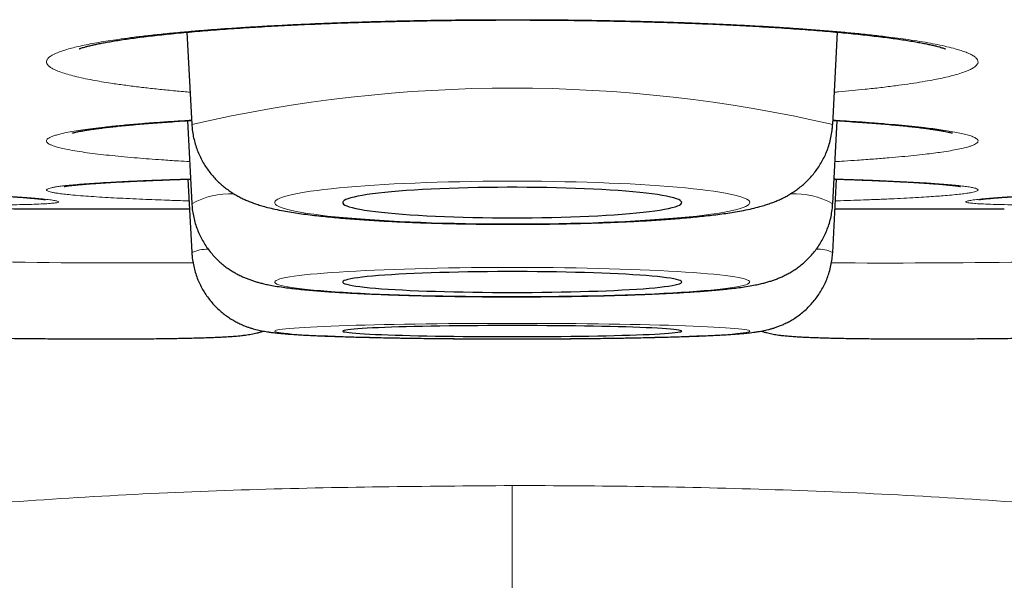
# Model space of a CAD drawing. Header units: millimetres. Extents: x 8 to 315, y 12 to 486.
# Tile 18 of 256: x 169.18 to 172.74, y 184.19 to 186.22. Entities that reach past the tile are written whole.
import ezdxf

# ---------------------------------------------------------------- set-up
doc = ezdxf.new("R2010")
doc.units = ezdxf.units.MM

msp = doc.modelspace()

# ---------------------------------------------------------------- linework, layer by layer
at = {"color": 7, "linetype": 'Continuous', "lineweight": 30}
for p, q in [((169.7807, 186.1766), (169.7983, 185.843)), ((172.1154, 185.843), (172.133, 186.1766)), ((169.7825, 185.8565), (169.7983, 185.5563)), ((172.1154, 185.5563), (172.1312, 185.8565)), ((169.7843, 185.645), (169.7983, 185.3793)), ((172.1154, 185.3793), (172.1294, 185.645)), ((169.1914, 185.5375), (169.79, 185.5375)), ((172.1237, 185.5375), (172.7223, 185.5375)), ((172.1154, 185.3793), (172.1151, 185.3785))]:
    msp.add_line(p, q, dxfattribs=at)
at = {"color": 252, "linetype": 'Continuous', "lineweight": 0}
for p, q in [((169.1777, 185.5376), (169.79, 185.5376)), ((172.1237, 185.5376), (172.736, 185.5376))]:
    msp.add_line(p, q, dxfattribs=at)
at = {"color": 252, "linetype": 'Continuous', "lineweight": 0, "flags": 128}
for points in [[(170.9569, 185.4829), (170.9993, 185.483), (171.0417, 185.4833), (171.0839, 185.4838), (171.1257, 185.4844), (171.1672, 185.4853), (171.2081, 185.4863), (171.2484, 185.4875), (171.288, 185.4889), (171.3268, 185.4905), (171.3647, 185.4922), (171.4016, 185.4941), (171.4374, 185.4962), (171.472, 185.4984), (171.5054, 185.5008), (171.5374, 185.5033), (171.568, 185.5059), (171.5971, 185.5087), (171.6246, 185.5116), (171.6505, 185.5147), (171.6747, 185.5178), (171.6972, 185.5211), (171.7178, 185.5244), (171.7366, 185.5279), (171.7535, 185.5314), (171.7684, 185.535), (171.7813, 185.5386), (171.7922, 185.5423), (171.8011, 185.5461), (171.8079, 185.5498), (171.8126, 185.5536), (171.8152, 185.5575), (171.8158, 185.5613), (171.8142, 185.5651), (171.8105, 185.5689), (171.8048, 185.5727), (171.7969, 185.5765), (171.787, 185.5802), (171.7751, 185.5839), (171.7612, 185.5875), (171.7453, 185.5911), (171.7274, 185.5945), (171.7077, 185.5979), (171.6862, 185.6012), (171.6628, 185.6044), (171.6378, 185.6075), (171.6111, 185.6105), (171.5827, 185.6133), (171.5529, 185.6161), (171.5215, 185.6187), (171.4888, 185.6211), (171.4548, 185.6234), (171.4196, 185.6255), (171.3833, 185.6275), (171.3459, 185.6293), (171.3075, 185.631), (171.2683, 185.6325), (171.2283, 185.6338), (171.1877, 185.6349), (171.1465, 185.6358), (171.1048, 185.6366), (171.0628, 185.6371), (171.0205, 185.6375), (170.9781, 185.6377), (170.9356, 185.6377), (170.8932, 185.6375), (170.8509, 185.6371), (170.8089, 185.6366), (170.7672, 185.6358), (170.726, 185.6349), (170.6854, 185.6338), (170.6454, 185.6325), (170.6062, 185.631), (170.5678, 185.6293), (170.5304, 185.6275), (170.4941, 185.6255), (170.4589, 185.6234), (170.4249, 185.6211), (170.3922, 185.6187), (170.3608, 185.6161), (170.331, 185.6133), (170.3026, 185.6105), (170.2759, 185.6075), (170.2509, 185.6044), (170.2275, 185.6012), (170.206, 185.5979), (170.1863, 185.5945), (170.1684, 185.5911), (170.1525, 185.5875), (170.1386, 185.5839), (170.1267, 185.5802), (170.1168, 185.5765), (170.109, 185.5727), (170.1032, 185.5689), (170.0995, 185.5651), (170.0979, 185.5613), (170.0985, 185.5575), (170.1011, 185.5536), (170.1058, 185.5498), (170.1126, 185.5461), (170.1215, 185.5423), (170.1324, 185.5386), (170.1453, 185.535), (170.1602, 185.5314), (170.1771, 185.5279), (170.1959, 185.5244), (170.2165, 185.5211), (170.239, 185.5178), (170.2632, 185.5147), (170.2891, 185.5116), (170.3166, 185.5087), (170.3457, 185.5059), (170.3763, 185.5033), (170.4083, 185.5008), (170.4417, 185.4984), (170.4763, 185.4962), (170.5121, 185.4941), (170.549, 185.4922), (170.5869, 185.4905), (170.6257, 185.4889), (170.6653, 185.4875), (170.7056, 185.4863), (170.7465, 185.4853), (170.788, 185.4844), (170.8298, 185.4838), (170.872, 185.4833), (170.9144, 185.483), (170.9569, 185.4829)], [(170.9569, 185.2199), (170.9993, 185.22), (171.0417, 185.2202), (171.0839, 185.2205), (171.1257, 185.221), (171.1672, 185.2215), (171.2081, 185.2222), (171.2484, 185.2231), (171.288, 185.224), (171.3268, 185.2251), (171.3647, 185.2263), (171.4016, 185.2276), (171.4374, 185.229), (171.472, 185.2305), (171.5054, 185.2321), (171.5374, 185.2338), (171.568, 185.2356), (171.5971, 185.2375), (171.6246, 185.2395), (171.6505, 185.2416), (171.6747, 185.2437), (171.6972, 185.246), (171.7178, 185.2482), (171.7366, 185.2506), (171.7535, 185.253), (171.7684, 185.2554), (171.7813, 185.2579), (171.7922, 185.2604), (171.8011, 185.263), (171.8079, 185.2656), (171.8126, 185.2682), (171.8152, 185.2708), (171.8158, 185.2734), (171.8142, 185.276), (171.8105, 185.2786), (171.8048, 185.2812), (171.7969, 185.2838), (171.787, 185.2863), (171.7751, 185.2888), (171.7612, 185.2913), (171.7453, 185.2937), (171.7274, 185.2961), (171.7077, 185.2984), (171.6862, 185.3006), (171.6628, 185.3028), (171.6378, 185.3049), (171.6111, 185.307), (171.5827, 185.3089), (171.5529, 185.3108), (171.5215, 185.3125), (171.4888, 185.3142), (171.4548, 185.3158), (171.4196, 185.3172), (171.3833, 185.3186), (171.3459, 185.3198), (171.3075, 185.3209), (171.2683, 185.322), (171.2283, 185.3228), (171.1877, 185.3236), (171.1465, 185.3242), (171.1048, 185.3248), (171.0628, 185.3251), (171.0205, 185.3254), (170.9781, 185.3255), (170.9356, 185.3255), (170.8932, 185.3254), (170.8509, 185.3251), (170.8089, 185.3248), (170.7672, 185.3242), (170.726, 185.3236), (170.6854, 185.3228), (170.6454, 185.322), (170.6062, 185.3209), (170.5678, 185.3198), (170.5304, 185.3186), (170.4941, 185.3172), (170.4589, 185.3158), (170.4249, 185.3142), (170.3922, 185.3125), (170.3608, 185.3108), (170.331, 185.3089), (170.3026, 185.307), (170.2759, 185.3049), (170.2509, 185.3028), (170.2275, 185.3006), (170.206, 185.2984), (170.1863, 185.2961), (170.1684, 185.2937), (170.1525, 185.2913), (170.1386, 185.2888), (170.1267, 185.2863), (170.1168, 185.2838), (170.109, 185.2812), (170.1032, 185.2786), (170.0995, 185.276), (170.0979, 185.2734), (170.0985, 185.2708), (170.1011, 185.2682), (170.1058, 185.2656), (170.1126, 185.263), (170.1215, 185.2604), (170.1324, 185.2579), (170.1453, 185.2554), (170.1602, 185.253), (170.1771, 185.2506), (170.1959, 185.2482), (170.2165, 185.246), (170.239, 185.2437), (170.2632, 185.2416), (170.2891, 185.2395), (170.3166, 185.2375), (170.3457, 185.2356), (170.3763, 185.2338), (170.4083, 185.2321), (170.4417, 185.2305), (170.4763, 185.229), (170.5121, 185.2276), (170.549, 185.2263), (170.5869, 185.2251), (170.6257, 185.224), (170.6653, 185.2231), (170.7056, 185.2222), (170.7465, 185.2215), (170.788, 185.221), (170.8298, 185.2205), (170.872, 185.2202), (170.9144, 185.22), (170.9569, 185.2199)], [(170.9569, 185.0671), (170.9993, 185.0671), (171.0417, 185.0672), (171.0839, 185.0674), (171.1257, 185.0677), (171.1672, 185.068), (171.2081, 185.0683), (171.2484, 185.0688), (171.288, 185.0693), (171.3268, 185.0698), (171.3647, 185.0705), (171.4016, 185.0712), (171.4374, 185.0719), (171.472, 185.0727), (171.5054, 185.0736), (171.5374, 185.0745), (171.568, 185.0755), (171.5971, 185.0765), (171.6246, 185.0775), (171.6505, 185.0786), (171.6747, 185.0798), (171.6972, 185.0809), (171.7178, 185.0822), (171.7366, 185.0834), (171.7535, 185.0847), (171.7684, 185.086), (171.7813, 185.0873), (171.7922, 185.0886), (171.8011, 185.09), (171.8079, 185.0914), (171.8126, 185.0928), (171.8152, 185.0941), (171.8158, 185.0955), (171.8142, 185.0969), (171.8105, 185.0983), (171.8048, 185.0997), (171.7969, 185.101), (171.787, 185.1024), (171.7751, 185.1037), (171.7612, 185.105), (171.7453, 185.1063), (171.7274, 185.1076), (171.7077, 185.1088), (171.6862, 185.11), (171.6628, 185.1112), (171.6378, 185.1123), (171.6111, 185.1134), (171.5827, 185.1144), (171.5529, 185.1154), (171.5215, 185.1163), (171.4888, 185.1172), (171.4548, 185.1181), (171.4196, 185.1188), (171.3833, 185.1196), (171.3459, 185.1202), (171.3075, 185.1208), (171.2683, 185.1213), (171.2283, 185.1218), (171.1877, 185.1222), (171.1465, 185.1226), (171.1048, 185.1228), (171.0628, 185.123), (171.0205, 185.1232), (170.9781, 185.1233), (170.9356, 185.1233), (170.8932, 185.1232), (170.8509, 185.123), (170.8089, 185.1228), (170.7672, 185.1226), (170.726, 185.1222), (170.6854, 185.1218), (170.6454, 185.1213), (170.6062, 185.1208), (170.5678, 185.1202), (170.5304, 185.1196), (170.4941, 185.1188), (170.4589, 185.1181), (170.4249, 185.1172), (170.3922, 185.1163), (170.3608, 185.1154), (170.331, 185.1144), (170.3026, 185.1134), (170.2759, 185.1123), (170.2509, 185.1112), (170.2275, 185.11), (170.206, 185.1088), (170.1863, 185.1076), (170.1684, 185.1063), (170.1525, 185.105), (170.1386, 185.1037), (170.1267, 185.1024), (170.1168, 185.101), (170.109, 185.0997), (170.1032, 185.0983), (170.0995, 185.0969), (170.0979, 185.0955), (170.0985, 185.0941), (170.1011, 185.0928), (170.1058, 185.0914), (170.1126, 185.09), (170.1215, 185.0886), (170.1324, 185.0873), (170.1453, 185.086), (170.1602, 185.0847), (170.1771, 185.0834), (170.1959, 185.0822), (170.2165, 185.0809), (170.239, 185.0798), (170.2632, 185.0786), (170.2891, 185.0775), (170.3166, 185.0765), (170.3457, 185.0755), (170.3763, 185.0745), (170.4083, 185.0736), (170.4417, 185.0727), (170.4763, 185.0719), (170.5121, 185.0712), (170.549, 185.0705), (170.5869, 185.0698), (170.6257, 185.0693), (170.6653, 185.0688), (170.7056, 185.0683), (170.7465, 185.068), (170.788, 185.0677), (170.8298, 185.0674), (170.872, 185.0672), (170.9144, 185.0671), (170.9569, 185.0671)]]:
    msp.add_lwpolyline(points, dxfattribs=at)
at = {"color": 7, "linetype": 'Continuous', "lineweight": 30, "flags": 128}
for points in [[(170.9569, 185.5051), (170.9928, 185.5052), (171.0287, 185.5055), (171.0643, 185.506), (171.0995, 185.5066), (171.1342, 185.5075), (171.1684, 185.5085), (171.2018, 185.5097), (171.2343, 185.5111), (171.2659, 185.5126), (171.2964, 185.5143), (171.3258, 185.5162), (171.3539, 185.5183), (171.3806, 185.5204), (171.4059, 185.5227), (171.4296, 185.5252), (171.4517, 185.5277), (171.472, 185.5304), (171.4906, 185.5332), (171.5074, 185.5361), (171.5223, 185.539), (171.5352, 185.542), (171.5461, 185.5451), (171.555, 185.5483), (171.5618, 185.5514), (171.5666, 185.5547), (171.5692, 185.5579), (171.5697, 185.5611), (171.5681, 185.5644), (171.5645, 185.5676), (171.5587, 185.5708), (171.5508, 185.574), (171.5409, 185.5771), (171.529, 185.5801), (171.5151, 185.5831), (171.4993, 185.5861), (171.4816, 185.5889), (171.4621, 185.5916), (171.4408, 185.5942), (171.4179, 185.5967), (171.3934, 185.5991), (171.3674, 185.6013), (171.34, 185.6034), (171.3113, 185.6054), (171.2813, 185.6072), (171.2502, 185.6088), (171.2182, 185.6103), (171.1852, 185.6116), (171.1514, 185.6127), (171.1169, 185.6136), (171.0819, 185.6144), (171.0465, 185.615), (171.0108, 185.6153), (170.9748, 185.6155), (170.9389, 185.6155), (170.9029, 185.6153), (170.8672, 185.615), (170.8318, 185.6144), (170.7968, 185.6136), (170.7623, 185.6127), (170.7285, 185.6116), (170.6955, 185.6103), (170.6635, 185.6088), (170.6324, 185.6072), (170.6024, 185.6054), (170.5737, 185.6034), (170.5463, 185.6013), (170.5203, 185.5991), (170.4958, 185.5967), (170.4729, 185.5942), (170.4516, 185.5916), (170.4321, 185.5889), (170.4144, 185.5861), (170.3986, 185.5831), (170.3847, 185.5801), (170.3728, 185.5771), (170.3629, 185.574), (170.355, 185.5708), (170.3493, 185.5676), (170.3456, 185.5644), (170.344, 185.5611), (170.3445, 185.5579), (170.3471, 185.5547), (170.3519, 185.5514), (170.3587, 185.5483), (170.3676, 185.5451), (170.3785, 185.542), (170.3914, 185.539), (170.4063, 185.5361), (170.4231, 185.5332), (170.4417, 185.5304), (170.462, 185.5277), (170.4841, 185.5252), (170.5078, 185.5227), (170.5331, 185.5204), (170.5598, 185.5183), (170.5879, 185.5162), (170.6173, 185.5143), (170.6478, 185.5126), (170.6794, 185.5111), (170.7119, 185.5097), (170.7453, 185.5085), (170.7795, 185.5075), (170.8142, 185.5066), (170.8494, 185.506), (170.885, 185.5055), (170.9209, 185.5052), (170.9569, 185.5051)], [(170.9569, 185.2351), (170.9928, 185.2351), (171.0287, 185.2353), (171.0643, 185.2356), (171.0995, 185.2361), (171.1342, 185.2367), (171.1684, 185.2374), (171.2018, 185.2382), (171.2343, 185.2391), (171.2659, 185.2402), (171.2964, 185.2414), (171.3258, 185.2426), (171.3539, 185.244), (171.3806, 185.2455), (171.4059, 185.2471), (171.4296, 185.2487), (171.4517, 185.2505), (171.472, 185.2523), (171.4906, 185.2542), (171.5074, 185.2562), (171.5223, 185.2582), (171.5352, 185.2603), (171.5461, 185.2624), (171.555, 185.2645), (171.5618, 185.2667), (171.5666, 185.2689), (171.5692, 185.2711), (171.5697, 185.2733), (171.5681, 185.2755), (171.5645, 185.2777), (171.5587, 185.2799), (171.5508, 185.282), (171.5409, 185.2842), (171.529, 185.2863), (171.5151, 185.2883), (171.4993, 185.2903), (171.4816, 185.2922), (171.4621, 185.2941), (171.4408, 185.2959), (171.4179, 185.2976), (171.3934, 185.2992), (171.3674, 185.3007), (171.34, 185.3022), (171.3113, 185.3035), (171.2813, 185.3047), (171.2502, 185.3058), (171.2182, 185.3068), (171.1852, 185.3077), (171.1514, 185.3085), (171.1169, 185.3091), (171.0819, 185.3096), (171.0465, 185.31), (171.0108, 185.3103), (170.9748, 185.3104), (170.9389, 185.3104), (170.9029, 185.3103), (170.8672, 185.31), (170.8318, 185.3096), (170.7968, 185.3091), (170.7623, 185.3085), (170.7285, 185.3077), (170.6955, 185.3068), (170.6635, 185.3058), (170.6324, 185.3047), (170.6024, 185.3035), (170.5737, 185.3022), (170.5463, 185.3007), (170.5203, 185.2992), (170.4958, 185.2976), (170.4729, 185.2959), (170.4516, 185.2941), (170.4321, 185.2922), (170.4144, 185.2903), (170.3986, 185.2883), (170.3847, 185.2863), (170.3728, 185.2842), (170.3629, 185.282), (170.355, 185.2799), (170.3493, 185.2777), (170.3456, 185.2755), (170.344, 185.2733), (170.3445, 185.2711), (170.3471, 185.2689), (170.3519, 185.2667), (170.3587, 185.2645), (170.3676, 185.2624), (170.3785, 185.2603), (170.3914, 185.2582), (170.4063, 185.2562), (170.4231, 185.2542), (170.4417, 185.2523), (170.462, 185.2505), (170.4841, 185.2487), (170.5078, 185.2471), (170.5331, 185.2455), (170.5598, 185.244), (170.5879, 185.2426), (170.6173, 185.2414), (170.6478, 185.2402), (170.6794, 185.2391), (170.7119, 185.2382), (170.7453, 185.2374), (170.7795, 185.2367), (170.8142, 185.2361), (170.8494, 185.2356), (170.885, 185.2353), (170.9209, 185.2351), (170.9569, 185.2351)], [(170.9569, 185.0752), (170.9928, 185.0752), (171.0287, 185.0753), (171.0643, 185.0755), (171.0995, 185.0757), (171.1342, 185.076), (171.1684, 185.0764), (171.2018, 185.0768), (171.2343, 185.0773), (171.2659, 185.0779), (171.2964, 185.0785), (171.3258, 185.0792), (171.3539, 185.0799), (171.3806, 185.0807), (171.4059, 185.0815), (171.4296, 185.0824), (171.4517, 185.0834), (171.472, 185.0843), (171.4906, 185.0853), (171.5074, 185.0864), (171.5223, 185.0875), (171.5352, 185.0885), (171.5461, 185.0897), (171.555, 185.0908), (171.5618, 185.092), (171.5666, 185.0931), (171.5692, 185.0943), (171.5697, 185.0955), (171.5681, 185.0967), (171.5645, 185.0978), (171.5587, 185.099), (171.5508, 185.1001), (171.5409, 185.1013), (171.529, 185.1024), (171.5151, 185.1035), (171.4993, 185.1045), (171.4816, 185.1055), (171.4621, 185.1065), (171.4408, 185.1075), (171.4179, 185.1084), (171.3934, 185.1092), (171.3674, 185.1101), (171.34, 185.1108), (171.3113, 185.1115), (171.2813, 185.1122), (171.2502, 185.1128), (171.2182, 185.1133), (171.1852, 185.1138), (171.1514, 185.1142), (171.1169, 185.1145), (171.0819, 185.1148), (171.0465, 185.115), (171.0108, 185.1151), (170.9748, 185.1152), (170.9389, 185.1152), (170.9029, 185.1151), (170.8672, 185.115), (170.8318, 185.1148), (170.7968, 185.1145), (170.7623, 185.1142), (170.7285, 185.1138), (170.6955, 185.1133), (170.6635, 185.1128), (170.6324, 185.1122), (170.6024, 185.1115), (170.5737, 185.1108), (170.5463, 185.1101), (170.5203, 185.1092), (170.4958, 185.1084), (170.4729, 185.1075), (170.4516, 185.1065), (170.4321, 185.1055), (170.4144, 185.1045), (170.3986, 185.1035), (170.3847, 185.1024), (170.3728, 185.1013), (170.3629, 185.1001), (170.355, 185.099), (170.3493, 185.0978), (170.3456, 185.0967), (170.344, 185.0955), (170.3445, 185.0943), (170.3471, 185.0931), (170.3519, 185.092), (170.3587, 185.0908), (170.3676, 185.0897), (170.3785, 185.0885), (170.3914, 185.0875), (170.4063, 185.0864), (170.4231, 185.0853), (170.4417, 185.0843), (170.462, 185.0834), (170.4841, 185.0824), (170.5078, 185.0815), (170.5331, 185.0807), (170.5598, 185.0799), (170.5879, 185.0792), (170.6173, 185.0785), (170.6478, 185.0779), (170.6794, 185.0773), (170.7119, 185.0768), (170.7453, 185.0764), (170.7795, 185.076), (170.8142, 185.0757), (170.8494, 185.0755), (170.885, 185.0753), (170.9209, 185.0752), (170.9569, 185.0752)]]:
    msp.add_lwpolyline(points, dxfattribs=at)
at = {"color": 252, "linetype": 'Continuous', "lineweight": 0}
for centre, radius, start, end in [((170.9569, 180.8069), 5.1676, 77.0445, 102.9555), ((169.9358, 185.3107), 0.2814, 87.0524, 119.2459), ((171.978, 185.3109), 0.2812, 60.7515, 92.9397), ((169.8516, 185.2677), 0.1237, 87.5052, 115.5378), ((172.0644, 185.2794), 0.1121, 62.9501, 94.0452), ((169.5976, 217.6414), 32.2998, 269.13363, 270.36463), ((172.3161, 217.6379), 32.2964, 269.63487, 270.86641)]:
    msp.add_arc(centre, radius, start, end, dxfattribs=at)
at = {"color": 7, "linetype": 'Continuous', "lineweight": 30}
for centre, radius, start, end in [((170.9569, 315.5254), 130, 269.049736, 269.215851), ((169.1914, 186.5375), 1, 269.2159, 270), ((172.7223, 186.5375), 1, 270, 270.7841)]:
    msp.add_arc(centre, radius, start, end, dxfattribs=at)
at = {"color": 252, "linetype": 'Continuous', "lineweight": 0}
for points, knots in [([(169.7922, 185.9595), (169.7839, 185.9602), (169.7557, 185.9626), (169.7101, 185.967), (169.6559, 185.9726), (169.6034, 185.9787), (169.553, 185.9852), (169.5088, 185.9916), (169.4712, 185.9976), (169.4376, 186.0036), (169.4052, 186.0101), (169.3748, 186.0171), (169.3475, 186.0244), (169.3237, 186.032), (169.3053, 186.0393), (169.292, 186.0462), (169.2822, 186.0528), (169.2753, 186.0599), (169.2721, 186.0674), (169.273, 186.0751), (169.2785, 186.083), (169.2894, 186.0915), (169.3056, 186.0999), (169.327, 186.1082), (169.35, 186.1154), (169.375, 186.1219), (169.4011, 186.128), (169.4302, 186.134), (169.4618, 186.1398), (169.4957, 186.1454), (169.534, 186.1511), (169.5775, 186.1571), (169.6267, 186.1631), (169.6806, 186.169), (169.7395, 186.1749), (169.7987, 186.1802), (169.8557, 186.1849), (169.9129, 186.1891), (169.9756, 186.1934), (170.044, 186.1976), (170.1167, 186.2016), (170.1936, 186.2054), (170.2481, 186.2077), (170.2753, 186.2089)], [0, 0, 0, 0, 0.010278, 0.035319, 0.060375, 0.085416, 0.112659, 0.139903, 0.161102, 0.182301, 0.207342, 0.232398, 0.257439, 0.284683, 0.311926, 0.333125, 0.354324, 0.379365, 0.404421, 0.429462, 0.456706, 0.48395, 0.515632, 0.542276, 0.568919, 0.590574, 0.612229, 0.634101, 0.655972, 0.677171, 0.698369, 0.72341, 0.748467, 0.773507, 0.800751, 0.827995, 0.849192, 0.870388, 0.895426, 0.92048, 0.945518, 0.972759, 1, 1, 1, 1]), ([(170.2753, 186.2089), (170.2967, 186.2097), (170.3395, 186.2113), (170.4053, 186.2135), (170.4722, 186.2155), (170.5405, 186.2172), (170.6098, 186.2187), (170.6803, 186.2199), (170.7516, 186.2208), (170.8228, 186.2215), (170.8934, 186.2218), (170.9677, 186.2219), (171.0462, 186.2217), (171.1287, 186.2212), (171.2132, 186.2202), (171.2994, 186.2188), (171.3805, 186.217), (171.4543, 186.2151), (171.5247, 186.213), (171.5981, 186.2105), (171.6738, 186.2075), (171.75, 186.204), (171.8262, 186.2001), (171.8964, 186.196), (171.959, 186.192), (172.0178, 186.1879), (172.0777, 186.1833), (172.1381, 186.1782), (172.1973, 186.1727), (172.255, 186.1667), (172.3064, 186.1608), (172.3508, 186.1551), (172.3912, 186.1495), (172.4309, 186.1433), (172.4692, 186.1367), (172.5049, 186.1297), (172.5374, 186.1223), (172.5642, 186.1152), (172.5854, 186.1085), (172.6029, 186.102), (172.6179, 186.095), (172.6298, 186.0876), (172.6378, 186.08), (172.6416, 186.072), (172.6408, 186.0645), (172.6364, 186.0576), (172.629, 186.0509), (172.6177, 186.0438), (172.6018, 186.0365), (172.5813, 186.029), (172.5559, 186.0214), (172.5275, 186.0143), (172.498, 186.0079), (172.4666, 186.0018), (172.4302, 185.9956), (172.3883, 185.9891), (172.3416, 185.9826), (172.2899, 185.9763), (172.2372, 185.9704), (172.1858, 185.9653), (172.1488, 185.9618), (172.1266, 185.9599), (172.1215, 185.9595)], [0, 0, 0, 0, 0.014837, 0.029674, 0.044656, 0.059638, 0.0748361, 0.0900342, 0.1053843, 0.1207343, 0.1356122, 0.1504901, 0.1680646, 0.1856497, 0.2032243, 0.2223449, 0.2414655, 0.2563434, 0.2712212, 0.2887958, 0.3063809, 0.3239554, 0.343076, 0.3621966, 0.3770745, 0.3919524, 0.4095269, 0.4271121, 0.4446866, 0.4638072, 0.4829278, 0.4978057, 0.5126836, 0.5302581, 0.5478432, 0.5654178, 0.5845384, 0.603659, 0.6185369, 0.6334147, 0.6509893, 0.6685744, 0.686149, 0.7052696, 0.7243902, 0.739268, 0.7541459, 0.7717205, 0.7893056, 0.8068801, 0.8260008, 0.8451214, 0.8599992, 0.8748771, 0.8924516, 0.9100368, 0.9276113, 0.9467319, 0.9658525, 0.9807304, 0.9956083, 1, 1, 1, 1]), ([(169.482, 185.8332), (169.4998, 185.8351), (169.5353, 185.8389), (169.5955, 185.8443), (169.6568, 185.8492), (169.7186, 185.8535), (169.7646, 185.8565), (169.7918, 185.858), (169.7975, 185.8584)], [0, 0, 0, 0, 0.206338, 0.412676, 0.61483, 0.784832, 0.954833, 1, 1, 1, 1]), ([(172.1162, 185.8584), (172.128, 185.8577), (172.1568, 185.856), (172.203, 185.853), (172.2546, 185.8493), (172.3058, 185.8453), (172.3551, 185.8411), (172.4021, 185.8365), (172.4431, 185.832), (172.4775, 185.8278), (172.5081, 185.8236), (172.5371, 185.8191), (172.5639, 185.8143), (172.5875, 185.8093), (172.6074, 185.804), (172.624, 185.7983), (172.6351, 185.7925), (172.6408, 185.7868), (172.6415, 185.7817), (172.6386, 185.7769), (172.6327, 185.7725), (172.6238, 185.7681), (172.611, 185.7634), (172.5933, 185.7584), (172.57, 185.7531), (172.542, 185.748), (172.512, 185.7432), (172.4809, 185.7389), (172.4478, 185.7348), (172.4097, 185.7306), (172.3661, 185.7263), (172.3177, 185.7219), (172.2642, 185.7177), (172.2099, 185.7138), (172.1627, 185.7107), (172.1347, 185.709), (172.1234, 185.7083)], [0, 0, 0, 0, 0.017973, 0.043686, 0.0740595, 0.1044514, 0.1348249, 0.1678705, 0.2009161, 0.2266291, 0.252342, 0.2827156, 0.3131075, 0.343481, 0.3765266, 0.4095721, 0.4480019, 0.4803192, 0.5126366, 0.5389031, 0.5651695, 0.5916986, 0.6182276, 0.6506011, 0.6831541, 0.7157072, 0.748442, 0.774155, 0.799868, 0.8302415, 0.8606334, 0.8910069, 0.9240525, 0.9570981, 0.9828111, 1, 1, 1, 1]), ([(169.7903, 185.7084), (169.7768, 185.7092), (169.7416, 185.7112), (169.6931, 185.7145), (169.6437, 185.7181), (169.5984, 185.7218), (169.5534, 185.7257), (169.5093, 185.73), (169.4675, 185.7346), (169.4285, 185.7394), (169.3909, 185.7448), (169.3585, 185.7503), (169.3315, 185.7558), (169.3118, 185.7607), (169.297, 185.7654), (169.2862, 185.7697), (169.2785, 185.7741), (169.2738, 185.7785), (169.2721, 185.7829), (169.2734, 185.7872), (169.2776, 185.7915), (169.2848, 185.7959), (169.2951, 185.8002), (169.3084, 185.8046), (169.3247, 185.8089), (169.3456, 185.8135), (169.3716, 185.8183), (169.4039, 185.8234), (169.4403, 185.8284), (169.4681, 185.8316), (169.482, 185.8332)], [0, 0, 0, 0, 0.025416, 0.066223, 0.097976, 0.129728, 0.167235, 0.204765, 0.242273, 0.28308, 0.323887, 0.371343, 0.411251, 0.451159, 0.483595, 0.51603, 0.54879, 0.58155, 0.613215, 0.64488, 0.676855, 0.708829, 0.741265, 0.773701, 0.806461, 0.839221, 0.879193, 0.919387, 0.959582, 1, 1, 1, 1]), ([(169.7885, 185.5662), (169.7835, 185.5664), (169.7565, 185.5672), (169.7154, 185.5686), (169.6648, 185.5705), (169.6184, 185.5724), (169.5721, 185.5745), (169.5266, 185.5767), (169.4834, 185.5791), (169.4429, 185.5817), (169.4035, 185.5845), (169.3694, 185.5874), (169.3406, 185.5903), (169.3193, 185.5929), (169.3031, 185.5954), (169.2909, 185.5977), (169.2817, 185.6), (169.2756, 185.6023), (169.2726, 185.6046), (169.2725, 185.6069), (169.2753, 185.6092), (169.2811, 185.6115), (169.2899, 185.6138), (169.3019, 185.6162), (169.3168, 185.6185), (169.3362, 185.6209), (169.3607, 185.6235), (169.3913, 185.6262), (169.4261, 185.6289), (169.4529, 185.6306), (169.4663, 185.6315)], [0, 0, 0, 0, 0.009411, 0.050887, 0.08316, 0.115434, 0.153557, 0.191702, 0.229825, 0.271302, 0.312778, 0.361013, 0.401575, 0.442138, 0.475106, 0.508074, 0.541371, 0.574669, 0.606853, 0.639038, 0.671537, 0.704036, 0.737004, 0.769972, 0.803269, 0.836567, 0.877199, 0.918057, 0.958914, 1, 1, 1, 1]), ([(169.4663, 185.6315), (169.4835, 185.6325), (169.5178, 185.6346), (169.5762, 185.6375), (169.6359, 185.6401), (169.6963, 185.6424), (169.7478, 185.6442), (169.7813, 185.6453), (169.7936, 185.6457)], [0, 0, 0, 0, 0.195784, 0.391568, 0.583414, 0.744747, 0.906079, 1, 1, 1, 1]), ([(172.1201, 185.6457), (172.1227, 185.6456), (172.1424, 185.645), (172.1803, 185.6437), (172.2331, 185.6418), (172.2856, 185.6397), (172.3363, 185.6375), (172.3848, 185.6351), (172.4271, 185.6328), (172.4629, 185.6305), (172.4948, 185.6284), (172.5253, 185.626), (172.5536, 185.6234), (172.5788, 185.6208), (172.6004, 185.618), (172.6188, 185.615), (172.6318, 185.6119), (172.6393, 185.6089), (172.6417, 185.6062), (172.6402, 185.6036), (172.6358, 185.6013), (172.6283, 185.599), (172.6169, 185.5964), (172.6009, 185.5938), (172.5792, 185.591), (172.553, 185.5882), (172.5245, 185.5857), (172.4947, 185.5834), (172.463, 185.5812), (172.4263, 185.5789), (172.384, 185.5766), (172.337, 185.5742), (172.2849, 185.5719), (172.2319, 185.5698), (172.1802, 185.568), (172.1461, 185.5668), (172.1271, 185.5663), (172.1252, 185.5662)], [0, 0, 0, 0, 0.003844, 0.02963, 0.060089, 0.090567, 0.121026, 0.154165, 0.187304, 0.21309, 0.238876, 0.269335, 0.299813, 0.330272, 0.363411, 0.39655, 0.435089, 0.467497, 0.499906, 0.526247, 0.552587, 0.579191, 0.605795, 0.63826, 0.670906, 0.703551, 0.736378, 0.762164, 0.787949, 0.818409, 0.848887, 0.879346, 0.912485, 0.945624, 0.97141, 0.997195, 1, 1, 1, 1]), ([(168.8015, 185.5513), (168.8035, 185.5512), (168.8335, 185.551), (168.8867, 185.5508), (168.96, 185.5507), (169.0269, 185.5509), (169.0876, 185.5513), (169.1418, 185.552), (169.189, 185.5529), (169.229, 185.554), (169.2617, 185.5554), (169.2872, 185.557), (169.3052, 185.5588), (169.3156, 185.5609), (169.3181, 185.5631), (169.313, 185.5656), (169.3003, 185.5682), (169.2801, 185.571), (169.2545, 185.5738), (169.2252, 185.5764), (169.194, 185.5789), (169.1587, 185.5814), (169.1317, 185.5832), (169.1181, 185.5841)], [0, 0, 0, 0, 0.003727, 0.055719, 0.107711, 0.15988, 0.21211, 0.26428, 0.316272, 0.368264, 0.420434, 0.472664, 0.524834, 0.576826, 0.628818, 0.680988, 0.733218, 0.785387, 0.837379, 0.878006, 0.91869, 0.959373, 1, 1, 1, 1]), ([(173.1122, 185.5513), (173.1102, 185.5512), (173.0802, 185.551), (173.027, 185.5508), (172.9537, 185.5507), (172.8868, 185.5509), (172.8261, 185.5513), (172.7719, 185.552), (172.7247, 185.5529), (172.6847, 185.554), (172.652, 185.5554), (172.6265, 185.557), (172.6085, 185.5588), (172.5981, 185.5609), (172.5956, 185.5631), (172.6007, 185.5656), (172.6134, 185.5682), (172.6336, 185.571), (172.6592, 185.5738), (172.6885, 185.5764), (172.7197, 185.5789), (172.755, 185.5814), (172.782, 185.5832), (172.7956, 185.5841)], [0, 0, 0, 0, 0.003727, 0.055719, 0.107711, 0.15988, 0.21211, 0.26428, 0.316272, 0.368264, 0.420434, 0.472664, 0.524834, 0.576826, 0.628818, 0.680988, 0.733218, 0.785387, 0.837379, 0.878006, 0.91869, 0.959373, 1, 1, 1, 1]), ([(170.9569, 184.5363), (170.64, 184.5338), (170.0064, 184.5288), (169.0567, 184.4775), (168.1102, 184.3832), (167.172, 184.2261), (166.3672, 184.0105), (165.7007, 183.7569), (165.1667, 183.4947), (164.6638, 183.1764), (164.2043, 182.7976), (163.8036, 182.3568), (163.4748, 181.8603), (163.2249, 181.3183), (163.126, 180.9345), (163.0765, 180.7425)], [0, 0, 0, 0, 0.10003, 0.200056, 0.300173, 0.400239, 0.500131, 0.562636, 0.625145, 0.687668, 0.750125, 0.812616, 0.875055, 0.937489, 1, 1, 1, 1]), ([(170.9569, 184.1388), (170.9569, 184.1413), (170.9569, 184.1463), (170.9569, 184.1568), (170.9569, 184.1694), (170.9569, 184.1846), (170.9569, 184.2023), (170.9569, 184.2227), (170.9569, 184.246), (170.9569, 184.2707), (170.9569, 184.2965), (170.9569, 184.323), (170.9569, 184.3518), (170.9569, 184.3831), (170.9569, 184.417), (170.9569, 184.4537), (170.9569, 184.493), (170.9569, 184.5219), (170.9569, 184.5363)], [0, 0, 0, 0, 0.0682938, 0.1365881, 0.2048838, 0.27318, 0.3414825, 0.4097857, 0.4780909, 0.5463969, 0.6030905, 0.659786, 0.7164815, 0.7731806, 0.8298796, 0.8865843, 0.9432917, 1, 1, 1, 1]), ([(178.8372, 180.7425), (178.7877, 180.9345), (178.6888, 181.3183), (178.4389, 181.8603), (178.1101, 182.3567), (177.7094, 182.7976), (177.25, 183.1766), (176.7472, 183.495), (176.2131, 183.757), (175.5465, 184.0104), (174.7418, 184.2261), (173.8035, 184.3831), (172.857, 184.4778), (171.9074, 184.5276), (171.2737, 184.5363), (170.9569, 184.5363), (170.9569, 184.5363)], [0, 0, 0, 0, 0.062509, 0.12494, 0.187376, 0.249869, 0.312328, 0.37485, 0.437357, 0.499864, 0.599758, 0.699823, 0.79994, 0.899967, 0.999997, 1, 1, 1, 1])]:
    msp.add_open_spline(points, degree=3, knots=knots, dxfattribs=at)
at = {"color": 7, "linetype": 'Continuous', "lineweight": 30}
for points, knots in [([(169.3907, 186.1164), (169.3907, 186.1164), (169.3906, 186.1163), (169.392, 186.1169), (169.395, 186.118), (169.4, 186.1197), (169.4069, 186.1218), (169.4158, 186.1243), (169.4267, 186.1271), (169.4397, 186.1302), (169.4548, 186.1334), (169.472, 186.1369), (169.4914, 186.1405), (169.5129, 186.1442), (169.5364, 186.148), (169.5619, 186.1518), (169.589, 186.1555), (169.6178, 186.1593), (169.6484, 186.163), (169.6809, 186.1667), (169.715, 186.1703), (169.7508, 186.1738), (169.788, 186.1773), (169.8266, 186.1807), (169.8667, 186.1839), (169.9081, 186.1871), (169.9509, 186.1902), (169.9948, 186.1931), (170.0397, 186.1959), (170.0858, 186.1985), (170.133, 186.2011), (170.1813, 186.2035), (170.2297, 186.2057), (170.2643, 186.2072), (170.2913, 186.2082), (170.3192, 186.2093), (170.3625, 186.2109), (170.4144, 186.2126), (170.4668, 186.2142), (170.5199, 186.2156), (170.5736, 186.2168), (170.6277, 186.2179), (170.6824, 186.2188), (170.7374, 186.2195), (170.7928, 186.2201), (170.8483, 186.2205), (170.9038, 186.2208), (170.9592, 186.2208), (171.0146, 186.2208), (171.0699, 186.2205), (171.1252, 186.2201), (171.1803, 186.2195), (171.2353, 186.2187), (171.2899, 186.2178), (171.3441, 186.2167), (171.398, 186.2155), (171.4514, 186.214), (171.5041, 186.2125), (171.5559, 186.2107), (171.6067, 186.2089), (171.6569, 186.2069), (171.7064, 186.2047), (171.7552, 186.2024), (171.8032, 186.1999), (171.8503, 186.1972), (171.8964, 186.1945), (171.9412, 186.1916), (171.9848, 186.1886), (172.0271, 186.1855), (172.0678, 186.1823), (172.107, 186.179), (172.1447, 186.1756), (172.1811, 186.172), (172.2162, 186.1684), (172.2498, 186.1647), (172.2819, 186.161), (172.3123, 186.1571), (172.341, 186.1533), (172.3678, 186.1494), (172.3926, 186.1455), (172.4153, 186.1417), (172.4359, 186.138), (172.4543, 186.1344), (172.4707, 186.1309), (172.485, 186.1276), (172.4973, 186.1245), (172.5069, 186.1218), (172.514, 186.1196), (172.519, 186.118), (172.5221, 186.1168), (172.5235, 186.1162), (172.5234, 186.1163), (172.5233, 186.1163)], [0, 0, 0, 0, 0.003029, 0.010374, 0.018217, 0.026557, 0.035377, 0.044642, 0.054308, 0.064325, 0.074574, 0.085055, 0.095916, 0.107069, 0.118436, 0.129935, 0.141512, 0.152936, 0.164721, 0.176551, 0.188438, 0.200394, 0.212423, 0.224432, 0.236475, 0.248596, 0.260754, 0.2729, 0.285006, 0.297134, 0.30935, 0.321567, 0.3338, 0.345406, 0.346925, 0.353406, 0.365657, 0.37787, 0.390073, 0.402286, 0.414525, 0.426815, 0.439084, 0.451371, 0.463702, 0.476037, 0.488325, 0.500531, 0.512764, 0.52502, 0.537267, 0.549526, 0.561812, 0.574148, 0.586385, 0.598681, 0.61101, 0.62331, 0.635521, 0.647639, 0.659776, 0.671976, 0.684218, 0.69649, 0.708776, 0.721056, 0.73331, 0.745522, 0.757675, 0.769752, 0.781736, 0.793663, 0.805644, 0.817652, 0.829665, 0.841656, 0.853599, 0.865467, 0.877232, 0.88886, 0.900316, 0.911561, 0.922552, 0.933275, 0.944087, 0.954623, 0.964781, 0.973442, 0.981579, 0.989164, 0.99722, 1, 1, 1, 1]), ([(169.3666, 185.8119), (169.3665, 185.8119), (169.3663, 185.8118), (169.3676, 185.8122), (169.3705, 185.813), (169.3753, 185.8142), (169.3811, 185.8155), (169.3873, 185.8168), (169.3947, 185.8183), (169.4051, 185.8202), (169.4189, 185.8225), (169.4347, 185.8249), (169.4525, 185.8274), (169.4725, 185.83), (169.4944, 185.8327), (169.5183, 185.8353), (169.5442, 185.838), (169.5719, 185.8407), (169.6014, 185.8434), (169.6327, 185.846), (169.6655, 185.8486), (169.6999, 185.8511), (169.7357, 185.8535), (169.7682, 185.8557), (169.7894, 185.8569), (169.7975, 185.8574)], [0, 0, 0, 0, 0.009096, 0.040566, 0.07459, 0.111201, 0.150351, 0.173922, 0.202496, 0.247524, 0.293683, 0.341156, 0.389767, 0.439386, 0.489921, 0.54136, 0.593232, 0.645592, 0.698585, 0.751966, 0.805505, 0.858949, 0.912226, 0.966137, 1, 1, 1, 1]), ([(169.7984, 185.8429), (169.7989, 185.8363), (169.7998, 185.8218), (169.8034, 185.7998), (169.8087, 185.7771), (169.8157, 185.7552), (169.8242, 185.734), (169.834, 185.7139), (169.8451, 185.6948), (169.8573, 185.6769), (169.8704, 185.6603), (169.8842, 185.6449), (169.8985, 185.6309), (169.9131, 185.6182), (169.9279, 185.6068), (169.9427, 185.5967), (169.9574, 185.5876), (169.9721, 185.5796), (169.9869, 185.5723), (170.0018, 185.5657), (170.0174, 185.5596), (170.0339, 185.5538), (170.0523, 185.5481), (170.0739, 185.5422), (170.1, 185.5361), (170.1287, 185.5303), (170.1582, 185.5252), (170.1875, 185.5208), (170.2174, 185.5168), (170.2485, 185.513), (170.28, 185.5096), (170.312, 185.5065), (170.3447, 185.5036), (170.3783, 185.5009), (170.4127, 185.4984), (170.4479, 185.4961), (170.4839, 185.494), (170.5207, 185.492), (170.5582, 185.4902), (170.5964, 185.4886), (170.6353, 185.4871), (170.6747, 185.4858), (170.7146, 185.4847), (170.7549, 185.4838), (170.7956, 185.483), (170.8366, 185.4824), (170.8779, 185.482), (170.918, 185.4817), (170.9443, 185.4817), (170.9569, 185.4817)], [0, 0, 0, 0, 0.012436, 0.02722, 0.041854, 0.056345, 0.070701, 0.084926, 0.099017, 0.11297, 0.126779, 0.140435, 0.153934, 0.167286, 0.180527, 0.193739, 0.207028, 0.220546, 0.23452, 0.249248, 0.265126, 0.282697, 0.302779, 0.326732, 0.357103, 0.393004, 0.424115, 0.453011, 0.483488, 0.512398, 0.540305, 0.567544, 0.59431, 0.620727, 0.646878, 0.672821, 0.698601, 0.724249, 0.749791, 0.775245, 0.800627, 0.825951, 0.851227, 0.876464, 0.901671, 0.926852, 0.952016, 0.977168, 1, 1, 1, 1]), ([(170.9569, 185.4817), (170.9641, 185.4817), (170.9852, 185.4817), (171.02, 185.4819), (171.0613, 185.4822), (171.1024, 185.4828), (171.1432, 185.4835), (171.1836, 185.4843), (171.2236, 185.4854), (171.2631, 185.4866), (171.3021, 185.488), (171.3404, 185.4895), (171.3781, 185.4912), (171.415, 185.4931), (171.4511, 185.4952), (171.4863, 185.4974), (171.5207, 185.4998), (171.5541, 185.5024), (171.5866, 185.5051), (171.6182, 185.5081), (171.6489, 185.5112), (171.6788, 185.5146), (171.7079, 185.5183), (171.7366, 185.5223), (171.7652, 185.5268), (171.7945, 185.5321), (171.8234, 185.5382), (171.8494, 185.5447), (171.8714, 185.5511), (171.8897, 185.5572), (171.9065, 185.5635), (171.9224, 185.5703), (171.9378, 185.5776), (171.953, 185.5858), (171.9682, 185.5948), (171.9834, 185.6051), (171.9985, 185.6165), (172.0135, 185.6293), (172.0282, 185.6435), (172.0423, 185.659), (172.0556, 185.6758), (172.068, 185.6939), (172.0792, 185.713), (172.0891, 185.7331), (172.0979, 185.7547), (172.1052, 185.7778), (172.1108, 185.8021), (172.1142, 185.8238), (172.1149, 185.8375), (172.1152, 185.8429)], [0, 0, 0, 0, 0.01323, 0.038371, 0.063517, 0.088672, 0.113841, 0.13903, 0.164244, 0.18949, 0.214777, 0.240112, 0.265507, 0.290974, 0.316528, 0.342188, 0.367977, 0.393925, 0.420072, 0.446469, 0.473189, 0.500335, 0.528058, 0.556593, 0.586338, 0.618017, 0.65314, 0.685246, 0.708221, 0.728001, 0.745424, 0.761233, 0.77597, 0.790039, 0.803744, 0.817307, 0.830864, 0.844496, 0.85826, 0.872161, 0.88618, 0.900285, 0.914448, 0.928645, 0.942861, 0.958667, 0.974323, 0.989778, 1, 1, 1, 1]), ([(172.1162, 185.8574), (172.1176, 185.8573), (172.1324, 185.8565), (172.1592, 185.8548), (172.1962, 185.8523), (172.2315, 185.8498), (172.2652, 185.8472), (172.2973, 185.8446), (172.3279, 185.842), (172.3568, 185.8393), (172.3839, 185.8366), (172.4092, 185.8338), (172.4326, 185.8311), (172.454, 185.8284), (172.4733, 185.8257), (172.4905, 185.8232), (172.5055, 185.8207), (172.5183, 185.8184), (172.5288, 185.8163), (172.5367, 185.8146), (172.5422, 185.8133), (172.5455, 185.8124), (172.5472, 185.8119), (172.5471, 185.8119), (172.547, 185.8119)], [0, 0, 0, 0, 0.006042, 0.060458, 0.114666, 0.168455, 0.22169, 0.275495, 0.328883, 0.382018, 0.434952, 0.487724, 0.540245, 0.591727, 0.642506, 0.692434, 0.741328, 0.78896, 0.835056, 0.879299, 0.916744, 0.95182, 0.984423, 1, 1, 1, 1]), ([(169.3365, 185.6185), (169.3365, 185.6185), (169.3366, 185.6185), (169.3387, 185.6189), (169.3425, 185.6195), (169.3483, 185.6204), (169.3547, 185.6212), (169.3614, 185.622), (169.3692, 185.6229), (169.3803, 185.624), (169.395, 185.6254), (169.4117, 185.6268), (169.4305, 185.6283), (169.4512, 185.6298), (169.474, 185.6313), (169.4986, 185.6328), (169.5251, 185.6343), (169.5533, 185.6358), (169.5833, 185.6373), (169.6149, 185.6387), (169.6481, 185.6401), (169.6827, 185.6415), (169.7188, 185.6428), (169.7557, 185.6441), (169.7812, 185.6449), (169.7936, 185.6453)], [0, 0, 0, 0, 0.021782, 0.0523574, 0.0860094, 0.1226631, 0.1621189, 0.1829028, 0.2100865, 0.2550086, 0.30089, 0.3478647, 0.395738, 0.4443826, 0.4937218, 0.5438855, 0.5938859, 0.644503, 0.6955068, 0.7466886, 0.7978259, 0.8485985, 0.8999692, 0.9513125, 1, 1, 1, 1]), ([(172.1201, 185.6453), (172.1324, 185.6449), (172.1579, 185.6441), (172.1948, 185.6428), (172.231, 185.6415), (172.2657, 185.6401), (172.299, 185.6387), (172.3307, 185.6372), (172.3608, 185.6358), (172.3892, 185.6343), (172.416, 185.6328), (172.4409, 185.6312), (172.464, 185.6297), (172.485, 185.6282), (172.5041, 185.6267), (172.5212, 185.6252), (172.5362, 185.6238), (172.5489, 185.6224), (172.5591, 185.6212), (172.5668, 185.6202), (172.5722, 185.6194), (172.5756, 185.6188), (172.5773, 185.6185), (172.5771, 185.6185), (172.5771, 185.6185)], [0, 0, 0, 0, 0.048318, 0.099899, 0.151105, 0.202136, 0.253485, 0.304653, 0.35571, 0.406721, 0.457739, 0.508373, 0.558495, 0.608201, 0.657397, 0.705954, 0.753691, 0.800364, 0.845648, 0.884662, 0.921259, 0.955092, 0.985939, 1, 1, 1, 1]), ([(168.6416, 185.6074), (168.6444, 185.6073), (168.6623, 185.6066), (168.6939, 185.6053), (168.7364, 185.6035), (168.7775, 185.6016), (168.8174, 185.5998), (168.856, 185.598), (168.8933, 185.5962), (168.9291, 185.5945), (168.9635, 185.5927), (168.9963, 185.591), (169.0275, 185.5892), (169.0571, 185.5875), (169.0851, 185.5859), (169.1112, 185.5842), (169.1355, 185.5826), (169.1581, 185.5811), (169.1789, 185.5796), (169.1977, 185.5781), (169.2145, 185.5767), (169.2265, 185.5756), (169.2354, 185.5748), (169.2434, 185.574), (169.2519, 185.5731), (169.2595, 185.5722), (169.2648, 185.5715), (169.2681, 185.571), (169.2696, 185.5708), (169.2694, 185.5708), (169.2694, 185.5708)], [0, 0, 0, 0, 0.007996, 0.050233, 0.092111, 0.133991, 0.176098, 0.21814, 0.260188, 0.302291, 0.344494, 0.386342, 0.428262, 0.470235, 0.512069, 0.553607, 0.594727, 0.636126, 0.677177, 0.717895, 0.758253, 0.79818, 0.814642, 0.836849, 0.874508, 0.907119, 0.937559, 0.965438, 0.990483, 1, 1, 1, 1]), ([(172.6442, 185.5708), (172.6443, 185.5708), (172.6444, 185.5708), (172.6465, 185.5712), (172.6504, 185.5717), (172.6562, 185.5724), (172.6641, 185.5733), (172.6721, 185.5742), (172.6798, 185.5749), (172.6884, 185.5757), (172.701, 185.5768), (172.7175, 185.5782), (172.736, 185.5796), (172.7564, 185.5811), (172.7788, 185.5827), (172.803, 185.5843), (172.829, 185.5859), (172.8569, 185.5875), (172.8864, 185.5892), (172.9176, 185.591), (172.9503, 185.5927), (172.9845, 185.5945), (173.0201, 185.5962), (173.0572, 185.598), (173.0957, 185.5998), (173.1356, 185.6016), (173.1768, 185.6034), (173.2195, 185.6053), (173.2513, 185.6066), (173.2692, 185.6073), (173.2721, 185.6074)], [0, 0, 0, 0, 0.018519, 0.043559, 0.071497, 0.102195, 0.135373, 0.170673, 0.185356, 0.207572, 0.246241, 0.285407, 0.32516, 0.365395, 0.406056, 0.447131, 0.488694, 0.530102, 0.571865, 0.613818, 0.655805, 0.697634, 0.739294, 0.78129, 0.823262, 0.865271, 0.907368, 0.949626, 0.991766, 1, 1, 1, 1]), ([(169.7985, 185.5562), (169.7986, 185.5532), (169.799, 185.5424), (169.8015, 185.5239), (169.806, 185.501), (169.8123, 185.4788), (169.8201, 185.4575), (169.8293, 185.437), (169.8399, 185.4176), (169.8516, 185.3993), (169.8643, 185.3822), (169.8779, 185.3663), (169.8922, 185.3518), (169.9068, 185.3387), (169.9216, 185.327), (169.9363, 185.3167), (169.9508, 185.3077), (169.9649, 185.2999), (169.9785, 185.2932), (169.9918, 185.2874), (170.0049, 185.2823), (170.0178, 185.2777), (170.0311, 185.2736), (170.045, 185.2697), (170.0604, 185.2659), (170.0786, 185.262), (170.1013, 185.2579), (170.1266, 185.254), (170.1531, 185.2506), (170.1794, 185.2476), (170.2065, 185.2449), (170.2349, 185.2423), (170.2638, 185.24), (170.2935, 185.2378), (170.3241, 185.2358), (170.3557, 185.2339), (170.3882, 185.2321), (170.4216, 185.2305), (170.456, 185.229), (170.4913, 185.2275), (170.5275, 185.2262), (170.5644, 185.225), (170.602, 185.2239), (170.6404, 185.223), (170.6793, 185.2221), (170.7187, 185.2214), (170.7586, 185.2207), (170.7989, 185.2202), (170.8395, 185.2198), (170.8803, 185.2195), (170.9195, 185.2194), (170.945, 185.2194), (170.9569, 185.2194)], [0, 0, 0, 0, 0.005529, 0.019932, 0.034172, 0.048257, 0.06219, 0.075972, 0.0896, 0.10307, 0.116368, 0.129476, 0.142368, 0.155008, 0.167367, 0.17943, 0.191224, 0.202831, 0.2144, 0.226104, 0.23816, 0.25088, 0.264664, 0.280054, 0.297865, 0.319507, 0.347984, 0.383485, 0.413542, 0.44146, 0.470953, 0.498949, 0.526025, 0.552506, 0.578575, 0.604343, 0.629885, 0.655253, 0.680485, 0.705607, 0.730642, 0.755605, 0.780509, 0.805365, 0.830182, 0.854967, 0.879725, 0.904462, 0.929183, 0.953892, 0.978592, 1, 1, 1, 1]), ([(170.9569, 185.2194), (170.964, 185.2194), (170.9849, 185.2194), (171.0194, 185.2195), (171.0603, 185.2197), (171.1009, 185.2201), (171.1413, 185.2205), (171.1813, 185.2211), (171.2209, 185.2218), (171.2599, 185.2227), (171.2984, 185.2236), (171.3362, 185.2246), (171.3733, 185.2258), (171.4095, 185.2271), (171.445, 185.2284), (171.4795, 185.2299), (171.5131, 185.2315), (171.5456, 185.2332), (171.5772, 185.235), (171.6076, 185.237), (171.6371, 185.239), (171.6655, 185.2412), (171.6928, 185.2435), (171.7194, 185.246), (171.7452, 185.2488), (171.7708, 185.2518), (171.7969, 185.2555), (171.8217, 185.2595), (171.8436, 185.2638), (171.8615, 185.2679), (171.8767, 185.2719), (171.891, 185.2761), (171.9048, 185.2808), (171.9184, 185.2859), (171.9322, 185.2918), (171.9462, 185.2986), (171.9607, 185.3064), (171.9756, 185.3155), (171.9907, 185.326), (172.006, 185.3379), (172.0211, 185.3514), (172.0358, 185.3663), (172.0497, 185.3826), (172.0627, 185.4001), (172.0745, 185.4188), (172.0851, 185.4384), (172.0942, 185.4589), (172.1021, 185.4808), (172.1085, 185.504), (172.1129, 185.5283), (172.1151, 185.5458), (172.1153, 185.5551), (172.1153, 185.5562)], [0, 0, 0, 0, 0.012993, 0.037686, 0.062384, 0.087087, 0.111799, 0.136525, 0.161268, 0.186033, 0.210826, 0.235652, 0.260518, 0.285433, 0.310407, 0.335453, 0.360585, 0.385825, 0.411197, 0.436737, 0.46249, 0.488522, 0.514926, 0.541845, 0.569508, 0.598315, 0.629053, 0.663598, 0.691441, 0.711504, 0.728979, 0.744246, 0.758003, 0.770788, 0.783015, 0.79501, 0.806987, 0.819102, 0.831493, 0.844212, 0.857244, 0.870531, 0.884003, 0.897602, 0.911281, 0.925011, 0.938772, 0.952552, 0.967833, 0.982951, 0.997866, 1, 1, 1, 1]), ([(169.7985, 185.3792), (169.7987, 185.3743), (169.7994, 185.3617), (169.8024, 185.3415), (169.8073, 185.3189), (169.814, 185.297), (169.8221, 185.276), (169.8317, 185.2558), (169.8426, 185.2367), (169.8546, 185.2187), (169.8677, 185.2018), (169.8817, 185.1863), (169.8963, 185.172), (169.9115, 185.1591), (169.9269, 185.1476), (169.9422, 185.1376), (169.9572, 185.129), (169.9715, 185.1218), (169.9849, 185.1159), (169.9974, 185.111), (170.0091, 185.1069), (170.0201, 185.1036), (170.0305, 185.1008), (170.0406, 185.0983), (170.0507, 185.0962), (170.0612, 185.0942), (170.0728, 185.0924), (170.0869, 185.0904), (170.1042, 185.0884), (170.1242, 185.0865), (170.1453, 185.0847), (170.1671, 185.0832), (170.19, 185.0818), (170.2145, 185.0804), (170.2398, 185.0792), (170.2662, 185.078), (170.2938, 185.0769), (170.3224, 185.0759), (170.3523, 185.0749), (170.3832, 185.074), (170.4153, 185.0731), (170.4484, 185.0723), (170.4825, 185.0715), (170.5175, 185.0708), (170.5535, 185.0702), (170.5902, 185.0696), (170.6277, 185.0691), (170.6658, 185.0686), (170.7045, 185.0682), (170.7438, 185.0678), (170.7835, 185.0675), (170.8235, 185.0673), (170.8638, 185.0671), (170.9043, 185.067), (170.9354, 185.067), (170.9529, 185.0669), (170.9569, 185.0669)], [0, 0, 0, 0, 0.00871, 0.02264, 0.036405, 0.050009, 0.063455, 0.076741, 0.089865, 0.10282, 0.115595, 0.128173, 0.140527, 0.152616, 0.164379, 0.175737, 0.186609, 0.196945, 0.206772, 0.216209, 0.225454, 0.234763, 0.244349, 0.254542, 0.265757, 0.278546, 0.293742, 0.312852, 0.339512, 0.371033, 0.399116, 0.425401, 0.453189, 0.479753, 0.505589, 0.530967, 0.556032, 0.580875, 0.605553, 0.630106, 0.654561, 0.678941, 0.703259, 0.727528, 0.751756, 0.775951, 0.800119, 0.824265, 0.848392, 0.872504, 0.896604, 0.920695, 0.944778, 0.968856, 0.992931, 1, 1, 1, 1]), ([(170.9569, 185.0669), (170.964, 185.067), (170.9846, 185.067), (171.0188, 185.067), (171.0593, 185.0671), (171.0995, 185.0673), (171.1394, 185.0676), (171.179, 185.0679), (171.2181, 185.0683), (171.2567, 185.0687), (171.2946, 185.0692), (171.3319, 185.0697), (171.3684, 185.0703), (171.4041, 185.071), (171.4388, 185.0717), (171.4726, 185.0725), (171.5054, 185.0733), (171.537, 185.0742), (171.5676, 185.0751), (171.5969, 185.0761), (171.6251, 185.0771), (171.652, 185.0782), (171.6776, 185.0794), (171.7021, 185.0806), (171.7253, 185.0819), (171.7475, 185.0833), (171.7689, 185.0848), (171.7899, 185.0865), (171.812, 185.0886), (171.8315, 185.091), (171.8486, 185.0936), (171.8608, 185.0958), (171.8716, 185.098), (171.8823, 185.1005), (171.8933, 185.1035), (171.9048, 185.107), (171.9171, 185.1113), (171.9302, 185.1165), (171.9443, 185.1228), (171.9593, 185.1305), (171.9751, 185.1398), (171.9912, 185.1507), (172.0074, 185.1633), (172.0232, 185.1774), (172.0383, 185.1929), (172.0524, 185.2097), (172.0653, 185.2276), (172.077, 185.2466), (172.0873, 185.2664), (172.0961, 185.287), (172.1036, 185.309), (172.1095, 185.3322), (172.1137, 185.356), (172.1148, 185.3717), (172.1154, 185.3792)], [0, 0, 0, 0, 0.012666, 0.036739, 0.060814, 0.084892, 0.108976, 0.133066, 0.157165, 0.181276, 0.205402, 0.229544, 0.253708, 0.277897, 0.302117, 0.326373, 0.350675, 0.375032, 0.399457, 0.423966, 0.448583, 0.473338, 0.498273, 0.523453, 0.548971, 0.574982, 0.60175, 0.62979, 0.660297, 0.697282, 0.717629, 0.731687, 0.743935, 0.754871, 0.765005, 0.774753, 0.784437, 0.79427, 0.804522, 0.815369, 0.82687, 0.838956, 0.851487, 0.864321, 0.877351, 0.890506, 0.903742, 0.917031, 0.930356, 0.943706, 0.957073, 0.971891, 0.98654, 1, 1, 1, 1]), ([(168.5651, 185.083), (168.5741, 185.0826), (168.5939, 185.0819), (168.6259, 185.0808), (168.6607, 185.0797), (168.6964, 185.0786), (168.7329, 185.0775), (168.7702, 185.0765), (168.8081, 185.0755), (168.8467, 185.0746), (168.8858, 185.0737), (168.9254, 185.0729), (168.9653, 185.0721), (169.0055, 185.0713), (169.0459, 185.0706), (169.0865, 185.07), (169.1271, 185.0694), (169.1676, 185.0689), (169.208, 185.0685), (169.2482, 185.0681), (169.2881, 185.0677), (169.3276, 185.0674), (169.3666, 185.0672), (169.4051, 185.0671), (169.443, 185.067), (169.4802, 185.0669), (169.5166, 185.067), (169.5522, 185.0671), (169.5869, 185.0672), (169.6206, 185.0674), (169.6532, 185.0677), (169.6848, 185.068), (169.7152, 185.0685), (169.7444, 185.0689), (169.7724, 185.0695), (169.7991, 185.0701), (169.8246, 185.0707), (169.8488, 185.0715), (169.8717, 185.0723), (169.8936, 185.0732), (169.9145, 185.0742), (169.9348, 185.0754), (169.9557, 185.0769), (169.9743, 185.0787), (169.9903, 185.0806), (170.0023, 185.0823), (170.0127, 185.0841), (170.023, 185.0861), (170.0335, 185.0884), (170.0445, 185.0913), (170.0523, 185.0935), (170.0566, 185.095), (170.0569, 185.0951)], [0, 0, 0, 0, 0.017844, 0.039404, 0.060922, 0.082407, 0.103865, 0.1253, 0.146717, 0.168119, 0.189508, 0.210887, 0.232258, 0.253624, 0.274984, 0.296342, 0.317699, 0.339056, 0.360413, 0.381773, 0.403137, 0.424507, 0.445884, 0.467271, 0.488668, 0.51008, 0.531509, 0.552958, 0.574432, 0.595935, 0.617474, 0.639058, 0.660696, 0.682402, 0.704194, 0.726095, 0.748141, 0.770382, 0.79289, 0.815787, 0.839275, 0.863741, 0.890051, 0.920872, 0.939896, 0.952806, 0.963993, 0.973811, 0.982754, 0.991224, 0.99956, 1, 1, 1, 1]), ([(171.8569, 185.0951), (171.8597, 185.0942), (171.8664, 185.0921), (171.8761, 185.0895), (171.8862, 185.0871), (171.8959, 185.085), (171.9056, 185.0833), (171.9157, 185.0817), (171.9268, 185.0801), (171.9405, 185.0786), (171.9572, 185.077), (171.9764, 185.0756), (171.9967, 185.0744), (172.0178, 185.0733), (172.0402, 185.0724), (172.0641, 185.0715), (172.089, 185.0707), (172.1149, 185.0701), (172.142, 185.0694), (172.1703, 185.0689), (172.1998, 185.0684), (172.2305, 185.068), (172.2622, 185.0677), (172.295, 185.0674), (172.3289, 185.0672), (172.3637, 185.0671), (172.3994, 185.067), (172.4359, 185.0669), (172.4732, 185.067), (172.5111, 185.0671), (172.5497, 185.0672), (172.5888, 185.0675), (172.6284, 185.0678), (172.6683, 185.0681), (172.7085, 185.0685), (172.7489, 185.069), (172.7895, 185.0695), (172.8301, 185.0701), (172.8706, 185.0707), (172.911, 185.0714), (172.9512, 185.0721), (172.9911, 185.0729), (173.0306, 185.0737), (173.0696, 185.0746), (173.1081, 185.0756), (173.146, 185.0765), (173.1832, 185.0776), (173.2196, 185.0786), (173.2552, 185.0797), (173.2899, 185.0809), (173.3211, 185.0819), (173.3402, 185.0827), (173.3486, 185.083)], [0, 0, 0, 0, 0.005976, 0.013972, 0.022218, 0.031017, 0.040743, 0.051895, 0.06524, 0.082181, 0.106229, 0.133172, 0.15784, 0.180984, 0.20545, 0.22889, 0.25172, 0.274165, 0.296349, 0.318347, 0.340208, 0.361964, 0.38364, 0.405252, 0.426813, 0.448333, 0.46982, 0.491279, 0.512716, 0.534134, 0.555537, 0.576928, 0.598308, 0.619681, 0.641047, 0.662409, 0.683768, 0.705125, 0.726483, 0.747841, 0.769202, 0.790567, 0.811938, 0.833316, 0.854703, 0.876101, 0.897514, 0.918943, 0.940392, 0.961866, 0.98337, 1, 1, 1, 1])]:
    msp.add_open_spline(points, degree=3, knots=knots, dxfattribs=at)

doc.saveas('drawing.dxf')
